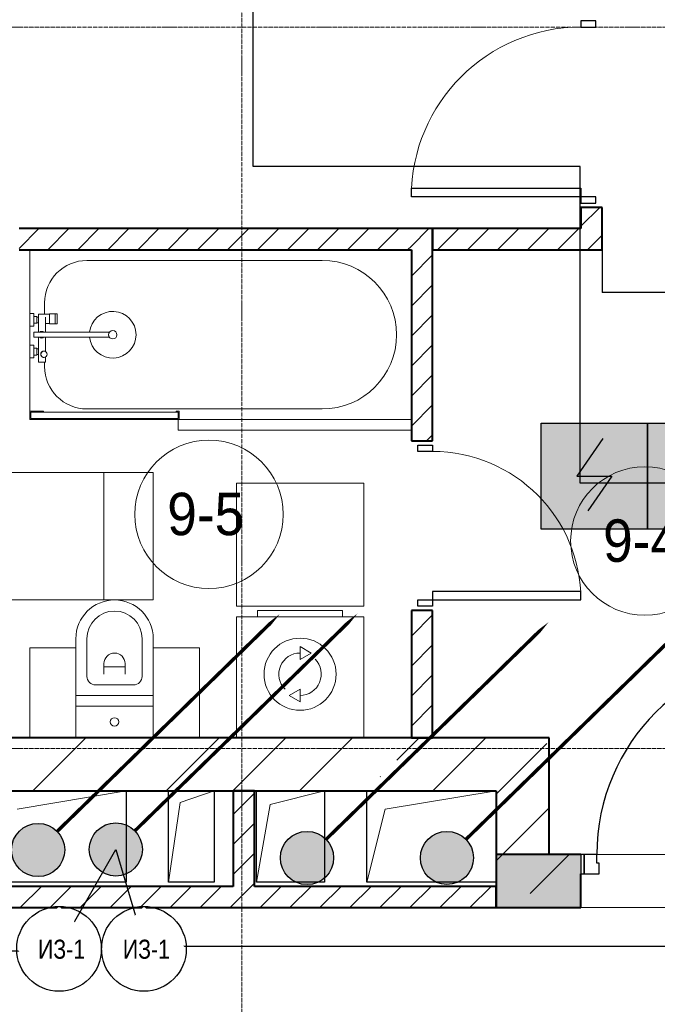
# Model space of a CAD drawing. Header units: millimetres. Extents: x -816133 to 919604, y 87941 to 147341.
# Tile 246 of 256: x 160138 to 163146, y 130627 to 135268. Entities that reach past the tile are written whole.
import ezdxf

# ---------------------------------------------------------------- set-up
doc = ezdxf.new("R2010")
doc.units = ezdxf.units.MM
doc.set_wipeout_variables(frame=1)
doc.linetypes.add('ADSK_Линия сетки', pattern=[25, 20, -2.5, 0, -2.5])
doc.linetypes.add('Линия сетки', pattern=[25, 20, -2.5, 0, -2.5])
for name, color, linetype, lineweight in [('A-000-M_MASS', 7, 'Continuous', 18), ('A-010-A_ROOM', 7, 'Continuous', 20), ('A-200-M_WALL', 7, 'Continuous', 18), ('A-200-M_WALL_EXT', 7, 'Continuous', 18), ('A-200-M_WALL_INT', 7, 'Continuous', 18), ('A-200-M_WALL_PAT', 7, 'Continuous', 40), ('A-325-M_DOOR', 7, 'Continuous', 18), ('A-325-M_DOOR__FRAME', 7, 'Continuous', 30), ('A-325-M_DOOR_OPENING', 7, 'Continuous', 18), ('A-325-M_DOOR_PANEL', 7, 'Continuous', 30), ('A-700-M_FFE', 7, 'Continuous', 18), ('E-610-M_EPS', 7, 'Continuous', 18), ('M-520-M_DRAINAGE_FW', 7, 'Continuous', 18), ('RC-Извещатели_пожарные', 1, 'Continuous', 30), ('Z-030-M_GRID', 7, 'Continuous', 9), ('СОУЭ', 1, 'Continuous', 30), ('СС-011-ПОЖ-СИГНАЛИЗАЦИЯ', 1, 'Continuous', 30), ('УГО АПС и АПЗ$0$СС-011-ПОЖ-СИГНАЛИЗАЦИЯ', 1, 'Continuous', 30)]:
    doc.layers.add(name, color=color, linetype=linetype, lineweight=lineweight)
doc.layers.add('EI_HATCH_GALV', color=7, linetype='Continuous')
doc.styles.add('Arial_2', font='arial.ttf', dxfattribs={"width": 0.9, "height": 400})
doc.styles.add('CP.Text', font='arial.ttf')

# ---------------------------------------------------------------- blocks, each defined once
blk = doc.blocks.new('13эт')
at = {"layer": 'A-200-M_WALL_PAT', "lineweight": 18}
h = blk.add_hatch(color=9, dxfattribs=at)
h.paths.add_polyline_path([(439345.4, 131082.9), (439345.4, 131332.9), (439195.4, 131332.9), (439195.4, 131082.9)])
h.paths.add_polyline_path([(437695.4, 131082.9), (438095.4, 131082.9), (438095.4, 131332.9), (437695.4, 131332.9), (437695.4, 131242.9)])
at = {"layer": 'A-000-M_MASS', "color": 9}
for p, q in [((435436.4, 131546.9), (435950.4, 131632.9)), ((436204.2, 131579.1), (436365.4, 131632.9)), ((436629.4, 131568.9), (436885.4, 131632.9)), ((437171.4, 131546.9), (437695.4, 131632.9)), ((436150.4, 131202.9), (436204.2, 131579.1)), ((436565.4, 131202.9), (436629.4, 131568.9)), ((437085.4, 131202.9), (437171.4, 131546.9))]:
    blk.add_line(p, q, dxfattribs=at)
at = {"layer": 'A-000-M_MASS', "color": 9, "lineweight": 30}
for p, q in [((435950.4, 131632.9), (435950.4, 131202.9)), ((436150.4, 131202.9), (436150.4, 131632.9)), ((436365.4, 131632.9), (436365.4, 131202.9)), ((436565.4, 131202.9), (436565.4, 131632.9)), ((436885.4, 131632.9), (436885.4, 131202.9)), ((437085.4, 131202.9), (437085.4, 131632.9)), ((435950.4, 131202.9), (435350.4, 131202.9)), ((436365.4, 131202.9), (436150.4, 131202.9)), ((436885.4, 131202.9), (436565.4, 131202.9)), ((437695.4, 131202.9), (437085.4, 131202.9))]:
    blk.add_line(p, q, dxfattribs=at)
at = {"layer": 'A-010-A_ROOM', "color": 9}
for centre in [(436340.8, 132936.4), (438396.5, 132810.9)]:
    blk.add_circle(centre, 350, dxfattribs=at)
at = {"layer": 'A-200-M_WALL', "color": 9}
for p, q in [((438195.4, 134232.9), (438196.2, 134232.9)), ((438196.2, 134232.9), (438195.4, 134232.9)), ((438196.2, 134232.9), (438196.2, 133983.3)), ((438196.2, 133983.3), (438196.2, 134232.9)), ((438195.4, 134182.9), (438195.4, 133983.3)), ((438195.4, 133983.3), (438195.4, 134182.9)), ((438195.4, 133982.5), (438195.4, 133983.3)), ((438195.4, 133983.3), (438195.4, 133982.5)), ((438195.4, 133982.5), (439345.4, 133982.5)), ((439345.4, 133982.5), (438195.4, 133982.5)), ((438196.2, 133983.3), (439345.4, 133983.3)), ((439345.4, 133983.3), (438196.2, 133983.3))]:
    blk.add_line(p, q, dxfattribs=at)
at = {"layer": 'A-200-M_WALL', "color": 9, "lineweight": 40}
for p, q in [((438095.4, 131332.9), (437695.4, 131332.9)), ((437695.4, 131332.9), (437695.4, 131082.9)), ((438095.4, 131082.9), (438095.4, 131242.9)), ((437695.4, 131082.9), (438095.4, 131082.9))]:
    blk.add_line(p, q, dxfattribs=at)
at = {"layer": 'A-200-M_WALL_EXT', "color": 9, "lineweight": 40}
for p, q in [((437695.4, 131882.9), (432495.4, 131882.9)), ((437945.4, 131882.9), (437695.4, 131882.9)), ((437945.4, 131332.9), (437945.4, 131882.9)), ((432495.4, 131632.9), (437695.4, 131632.9)), ((437695.4, 131632.9), (437695.4, 131082.9)), ((438095.4, 131332.9), (437945.4, 131332.9)), ((438095.4, 131082.9), (438095.4, 131242.9)), ((437695.4, 131082.9), (437945.4, 131082.9)), ((437945.4, 131082.9), (438095.4, 131082.9))]:
    blk.add_line(p, q, dxfattribs=at)
at = {"layer": 'A-200-M_WALL_INT', "color": 9, "lineweight": 40}
for p, q in [((438195.4, 134382.9), (438095.4, 134382.9)), ((438095.4, 134382.9), (438095.4, 134282.9)), ((438195.4, 134182.9), (438195.4, 134382.9)), ((437295.4, 134282.9), (435445.4, 134282.9)), ((437395.4, 134282.9), (437295.4, 134282.9)), ((437395.4, 133282.9), (437395.4, 134282.9)), ((438095.4, 134282.9), (437395.4, 134282.9)), ((437395.4, 134282.9), (437395.4, 134182.9)), ((435445.4, 134182.9), (437295.4, 134182.9)), ((437295.4, 134182.9), (437295.4, 133282.9)), ((437395.4, 134182.9), (438095.4, 134182.9)), ((438095.4, 134182.9), (438195.4, 134182.9)), ((437295.4, 133282.9), (437395.4, 133282.9)), ((437395.4, 132482.9), (437295.4, 132482.9)), ((437295.4, 132482.9), (437295.4, 131882.9)), ((437395.4, 131882.9), (437395.4, 132482.9)), ((437295.4, 131882.9), (437395.4, 131882.9)), ((436555.4, 131632.9), (436455.4, 131632.9)), ((436455.4, 131632.9), (436455.4, 131182.9)), ((436555.4, 131182.9), (436555.4, 131632.9)), ((436455.4, 131182.9), (435285.4, 131182.9)), ((437695.4, 131182.9), (436555.4, 131182.9)), ((437695.4, 131082.9), (437695.4, 131182.9)), ((432495.4, 131082.9), (437695.4, 131082.9))]:
    blk.add_line(p, q, dxfattribs=at)
at = {"layer": 'A-200-M_WALL_PAT', "color": 9, "linetype": 'Continuous', "lineweight": 9}
for p, q in [((438095.4, 134293.9), (438184.5, 134382.9)), ((435445.4, 134189.5), (435538.9, 134282.9)), ((435580.3, 134182.9), (435680.3, 134282.9)), ((435721.7, 134182.9), (435821.7, 134282.9)), ((435863.1, 134182.9), (435963.1, 134282.9)), ((436004.6, 134182.9), (436104.6, 134282.9)), ((436146, 134182.9), (436246, 134282.9)), ((436287.4, 134182.9), (436387.4, 134282.9)), ((436428.8, 134182.9), (436528.8, 134282.9)), ((436570.3, 134182.9), (436670.3, 134282.9)), ((436711.7, 134182.9), (436811.7, 134282.9)), ((436853.1, 134182.9), (436953.1, 134282.9)), ((436994.5, 134182.9), (437094.5, 134282.9)), ((437135.9, 134182.9), (437235.9, 134282.9)), ((437295.4, 134201), (437377.4, 134282.9)), ((437418.8, 134182.9), (437518.8, 134282.9)), ((437560.2, 134182.9), (437660.2, 134282.9)), ((437701.6, 134182.9), (437801.6, 134282.9)), ((437843, 134182.9), (437943, 134282.9)), ((437984.5, 134182.9), (438084.5, 134282.9)), ((438125.9, 134182.9), (438195.4, 134252.5)), ((437277.4, 134182.9), (437295.4, 134201)), ((437295.4, 134059.6), (437395.4, 134159.6)), ((437295.4, 133918.1), (437395.4, 134018.1)), ((437295.4, 133776.7), (437395.4, 133876.7)), ((437295.4, 133635.3), (437395.4, 133735.3)), ((437295.4, 133493.9), (437395.4, 133593.9)), ((437295.4, 133352.5), (437395.4, 133452.5)), ((437367.3, 133282.9), (437395.4, 133311)), ((437295.4, 132362.5), (437395.4, 132462.5)), ((437295.4, 132221.1), (437395.4, 132321.1)), ((437295.4, 132079.7), (437395.4, 132179.7)), ((437295.4, 131938.2), (437395.4, 132038.2)), ((435510.1, 131632.9), (435760.1, 131882.9)), ((436047.8, 131856.3), (436074.4, 131882.9)), ((436138.7, 131632.9), (436388.7, 131882.9)), ((436453.1, 131632.9), (436703.1, 131882.9)), ((436767.4, 131632.9), (437017.4, 131882.9)), ((437226.5, 131777.7), (437331.7, 131882.9)), ((437381.5, 131882.9), (437395.4, 131896.8)), ((437396, 131632.9), (437646, 131882.9)), ((437695.4, 131618), (437933.7, 131856.3)), ((435969.2, 131777.7), (435971.6, 131780.1)), ((435824.4, 131632.9), (435890.7, 131699.2)), ((437147.9, 131699.2), (437150.3, 131701.5)), ((436455.4, 131522.5), (436555.4, 131622.5)), ((437695.4, 131303.7), (437945.4, 131553.7)), ((436455.4, 131381.1), (436555.4, 131481.1)), ((436455.4, 131239.7), (436555.4, 131339.7)), ((437945.4, 131239.4), (438038.9, 131332.9)), ((437855.1, 131149.1), (437945.4, 131239.4)), ((435450.2, 131082.9), (435550.2, 131182.9)), ((435591.6, 131082.9), (435691.6, 131182.9)), ((435733, 131082.9), (435833, 131182.9)), ((435874.4, 131082.9), (435974.4, 131182.9)), ((436015.8, 131082.9), (436115.8, 131182.9)), ((436157.3, 131082.9), (436257.3, 131182.9)), ((436298.7, 131082.9), (436398.7, 131182.9)), ((436440.1, 131082.9), (436540.1, 131182.9)), ((436540.1, 131182.9), (436555.4, 131198.2)), ((436581.5, 131082.9), (436681.5, 131182.9)), ((436722.9, 131082.9), (436822.9, 131182.9)), ((436864.4, 131082.9), (436964.4, 131182.9)), ((437005.8, 131082.9), (437105.8, 131182.9)), ((437147.2, 131082.9), (437247.2, 131182.9)), ((437288.6, 131082.9), (437388.6, 131182.9)), ((437430.1, 131082.9), (437530.1, 131182.9)), ((437571.5, 131082.9), (437671.5, 131182.9))]:
    blk.add_line(p, q, dxfattribs=at)
at = {"layer": 'A-325-M_DOOR', "color": 9, "lineweight": 30}
for p, q in [((438165.4, 135262.9), (438095.4, 135262.9)), ((438095.4, 135262.9), (438095.4, 135232.9)), ((438165.4, 135232.9), (438165.4, 135262.9)), ((438095.4, 135232.9), (438165.4, 135232.9)), ((437295.4, 134432.9), (437295.4, 134472.9)), ((437295.4, 134472.9), (438095.4, 134472.9)), ((438095.4, 134472.9), (438095.4, 134432.9)), ((438095.4, 134432.9), (437295.4, 134432.9)), ((438095.4, 134432.9), (437295.4, 134432.9)), ((438165.4, 134432.9), (438095.4, 134432.9)), ((438095.4, 134432.9), (438095.4, 134402.9)), ((438165.4, 134402.9), (438165.4, 134432.9)), ((438095.4, 134402.9), (438165.4, 134402.9)), ((437325.4, 133262.9), (437395.4, 133262.9)), ((437325.4, 133232.9), (437325.4, 133262.9)), ((437395.4, 133232.9), (437325.4, 133232.9)), ((437395.4, 133262.9), (437395.4, 133232.9)), ((438095.4, 132572.9), (437395.4, 132572.9)), ((437395.4, 132572.9), (437395.4, 132532.9)), ((438095.4, 132532.9), (438095.4, 132572.9)), ((437325.4, 132532.9), (437395.4, 132532.9)), ((437325.4, 132502.9), (437325.4, 132532.9)), ((437395.4, 132532.9), (438095.4, 132532.9)), ((437395.4, 132532.9), (438095.4, 132532.9)), ((437395.4, 132532.9), (437395.4, 132502.9)), ((437395.4, 132502.9), (437325.4, 132502.9)), ((438110.4, 131332.9), (438095.4, 131332.9)), ((438095.4, 131332.9), (438095.4, 131242.9)), ((438110.4, 131242.9), (438110.4, 131332.9)), ((438095.4, 131242.9), (438110.4, 131242.9))]:
    blk.add_line(p, q, dxfattribs=at)
at = {"layer": 'A-325-M_DOOR', "color": 9, "lineweight": 9}
for centre, radius, start, end in [((438095.4, 134432.9), 800, 90, 180), ((437395.4, 132532.9), 700, 0, 90)]:
    blk.add_arc(centre, radius, start, end, dxfattribs=at)
at = {"layer": 'A-325-M_DOOR__FRAME', "color": 9}
for p, q in [((438170.4, 131332.9), (438110.4, 131332.9)), ((438110.4, 131332.9), (438110.4, 131242.9)), ((438170.4, 131292.9), (438170.4, 131332.9)), ((438180.4, 131292.9), (438170.4, 131292.9)), ((438180.4, 131242.9), (438180.4, 131292.9)), ((438110.4, 131242.9), (438180.4, 131242.9))]:
    blk.add_line(p, q, dxfattribs=at)
at = {"layer": 'A-325-M_DOOR_OPENING', "color": 9}
for p, q in [((439195.4, 131332.9), (438095.4, 131332.9)), ((439195.4, 131082.9), (438095.4, 131082.9))]:
    blk.add_line(p, q, dxfattribs=at)
at = {"layer": 'A-325-M_DOOR_PANEL', "color": 9}
blk.add_arc((439120.4, 131332.9), 950, 90, 180, dxfattribs=at)
at = {"layer": 'A-700-M_FFE', "color": 9, "lineweight": 9}
for p, q in [((436195.4, 133382.8), (436195.4, 133332.9)), ((437295.4, 133382.9), (436200.3, 133382.9)), ((436195.4, 133332.9), (437295.4, 133332.9)), ((435845.4, 133132.9), (435395.4, 133132.9)), ((436077.9, 133132.9), (435845.4, 133132.9)), ((435845.4, 132532.9), (435845.4, 133132.9)), ((436077.9, 132532.9), (436077.9, 133132.9)), ((437070.4, 133082.9), (436470.4, 133082.9)), ((436470.4, 133082.9), (436470.4, 132502.9)), ((437070.4, 132502.9), (437070.4, 133082.9)), ((435395.4, 132532.9), (435845.4, 132532.9)), ((435845.4, 132532.9), (436077.9, 132532.9)), ((436470.4, 132502.9), (437070.4, 132502.9)), ((435712.9, 132307.9), (435495.4, 132307.9)), ((435495.4, 132307.9), (435495.4, 131882.9)), ((436295.4, 132307.9), (436077.9, 132307.9)), ((436295.4, 131882.9), (436295.4, 132307.9))]:
    blk.add_line(p, q, dxfattribs=at)
at = {"layer": 'E-610-M_EPS', "color": 9}
for p, q in [((436570.4, 132482.9), (436970.4, 132482.9)), ((436570.4, 132452.9), (436570.4, 132482.9)), ((436970.4, 132482.9), (436970.4, 132452.9)), ((436470.4, 132452.9), (437070.4, 132452.9)), ((436470.4, 131882.9), (436470.4, 132452.9)), ((437070.4, 132452.9), (437070.4, 131882.9)), ((436770.4, 132312.9), (436822.4, 132282.9)), ((436770.4, 132252.9), (436770.4, 132312.9)), ((436822.4, 132282.9), (436770.4, 132252.9)), ((436718.4, 132082.9), (436770.4, 132112.9)), ((436770.4, 132112.9), (436770.4, 132052.9)), ((436770.4, 132052.9), (436718.4, 132082.9))]:
    blk.add_line(p, q, dxfattribs=at)
for radius, start, end in [(170, 0, 180), (100, 90, 225), (100, 270, 45), (170, 180, 0)]:
    blk.add_arc((436770.4, 132182.9), radius, start, end, dxfattribs=at)
at = {"layer": 'M-520-M_DRAINAGE_FW', "color": 9}
for p, q in [((435495.4, 133882.7), (435495.4, 134182.9)), ((436875.4, 134132.9), (435765.4, 134132.9)), ((435565.4, 133932.9), (435565.4, 133879.2)), ((435495.4, 133882.7), (435515.4, 133882.7)), ((435495.4, 133822.9), (435495.4, 133882.7)), ((435515.4, 133882.7), (435515.4, 133822.9)), ((435515.4, 133868.9), (435529.4, 133868.9)), ((435515.4, 133836.9), (435515.4, 133868.9)), ((435529.4, 133868.9), (435529.4, 133836.9)), ((435537.4, 133879.2), (435587.9, 133879.2)), ((435537.4, 133866.2), (435537.4, 133879.2)), ((435587.9, 133881), (435615.5, 133881)), ((435587.9, 133834), (435587.9, 133881)), ((435587.9, 133879.2), (435587.9, 133836.3)), ((435615.5, 133881), (435615.5, 133834)), ((435615.5, 133881), (435624.5, 133881)), ((435615.5, 133834), (435615.5, 133881)), ((435624.5, 133881), (435624.5, 133834)), ((435495.4, 133732.9), (435495.4, 133822.9)), ((435515.4, 133822.9), (435495.4, 133822.9)), ((435529.4, 133836.9), (435515.4, 133836.9)), ((435529.4, 133866.2), (435537.4, 133866.2)), ((435529.4, 133839.3), (435529.4, 133866.2)), ((435537.4, 133839.3), (435529.4, 133839.3)), ((435537.4, 133794.3), (435537.4, 133866.2)), ((435537.4, 133866.2), (435537.4, 133839.3)), ((435569.1, 133866.2), (435569.1, 133794.3)), ((435587.9, 133836.3), (435569.1, 133836.3)), ((435615.5, 133834), (435587.9, 133834)), ((435624.5, 133834), (435615.5, 133834)), ((435515.4, 133794.3), (435870.5, 133794.3)), ((435515.4, 133771.6), (435515.4, 133794.3)), ((435495.4, 133732.9), (435515.4, 133732.9)), ((435495.4, 133673.2), (435495.4, 133732.9)), ((435870.5, 133771.6), (435515.4, 133771.6)), ((435515.4, 133732.9), (435515.4, 133673.2)), ((435537.4, 133653.8), (435537.4, 133771.6)), ((435569.1, 133771.6), (435569.1, 133704.3)), ((435515.4, 133718.9), (435529.4, 133718.9)), ((435515.4, 133686.9), (435515.4, 133718.9)), ((435529.4, 133686.9), (435515.4, 133686.9)), ((435529.4, 133718.9), (435529.4, 133686.9)), ((435529.4, 133716.5), (435537.4, 133716.5)), ((435529.4, 133689.6), (435529.4, 133716.5)), ((435537.4, 133689.6), (435529.4, 133689.6)), ((435537.4, 133716.5), (435537.4, 133689.6)), ((435495.4, 133422.9), (435495.4, 133673.2)), ((435515.4, 133673.2), (435495.4, 133673.2)), ((435569.1, 133653.8), (435537.4, 133653.8)), ((435565.4, 133653.8), (435565.4, 133632.9)), ((435569.1, 133677.3), (435569.1, 133653.8)), ((435495.4, 133422.9), (435495.4, 133382.9)), ((435560.4, 133422.9), (435495.4, 133422.9)), ((435500.4, 133387.8), (435500.4, 133417.9)), ((435500.4, 133417.9), (435560.4, 133417.9)), ((436195.4, 133417.9), (435500.4, 133417.9)), ((435500.4, 133417.9), (435500.4, 133387.8)), ((435560.4, 133417.9), (435560.4, 133422.9)), ((435765.4, 133432.9), (436875.4, 133432.9)), ((436200.4, 133422.9), (436185.4, 133422.9)), ((436185.4, 133422.9), (436185.4, 133417.9)), ((436185.4, 133417.9), (436195.4, 133417.9)), ((436195.4, 133417.9), (436195.4, 133387.8)), ((436195.4, 133387.8), (436195.4, 133417.9)), ((436200.4, 133382.8), (436200.4, 133422.9)), ((435495.4, 133382.9), (435510.4, 133382.9)), ((435510.4, 133387.8), (435500.4, 133387.8)), ((435500.4, 133387.8), (436195.4, 133387.8)), ((435510.4, 133382.9), (435510.4, 133387.8)), ((436185.4, 133382.9), (435510.4, 133382.9)), ((436195.4, 133387.8), (436185.4, 133387.8)), ((436185.4, 133387.8), (436185.4, 133382.8)), ((436185.4, 133382.8), (436200.4, 133382.8)), ((435712.9, 132082.9), (435712.9, 132350.4)), ((435765.4, 132350.4), (435765.4, 132172.9)), ((436025.4, 132172.9), (436025.4, 132350.4)), ((436077.9, 132350.4), (436077.9, 132082.9)), ((435845.4, 132232.9), (435845.4, 132182.9)), ((435845.4, 132217.9), (435945.4, 132217.9)), ((435945.4, 132182.9), (435945.4, 132232.9)), ((435805.4, 132132.9), (435985.4, 132132.9)), ((436077.9, 132082.9), (435712.9, 132082.9)), ((435712.9, 132032.9), (435712.9, 132082.9)), ((435712.9, 132082.9), (436077.9, 132082.9)), ((436077.9, 132082.9), (436077.9, 132032.9)), ((435712.9, 132032.9), (436077.9, 132032.9)), ((435712.9, 131882.9), (435712.9, 132032.9)), ((436077.9, 132032.9), (435712.9, 132032.9)), ((436077.9, 132032.9), (436077.9, 131882.9))]:
    blk.add_line(p, q, dxfattribs=at)
for centre, radius, start, end in [((435765.4, 133932.9), 200, 90, 180), ((436875.4, 133782.9), 350, 270, 90), ((435886.9, 133782.9), 110, 185.916, 174.084), ((435551.5, 133782.9), 15.5, 47.0093, 132.9907), ((435886.9, 133782.9), 20, 90, 270), ((435886.9, 133782.9), 20, 145.4667, 214.5333), ((435886.9, 133782.9), 20, 270, 90), ((435551.5, 133782.9), 15.5, 227.0093, 312.9907), ((435562.6, 133690.8), 15, 64.0483, 295.9517), ((435562.6, 133690.8), 15, 90, 270), ((435562.6, 133690.8), 15, 270, 90), ((435765.4, 133632.9), 200, 180, 270), ((435895.4, 132350.4), 182.5, 0, 180), ((435895.4, 132350.4), 130, 0, 180), ((435895.4, 132232.9), 50, 0, 180), ((435805.4, 132172.9), 40, 180, 270), ((435985.4, 132172.9), 40, 270, 0), ((435895.4, 131957.9), 20, 0, 180), ((435895.4, 131957.9), 20, 180, 0)]:
    blk.add_arc(centre, radius, start, end, dxfattribs=at)
at = {"layer": 'Z-030-M_GRID', "color": 9, "linetype": 'Линия сетки'}
blk.add_line((436495.4, 117558.7), (436495.4, 138582.9), dxfattribs=at)
at = {"layer": 'Z-030-M_GRID', "color": 9, "linetype": 'ADSK_Линия сетки'}
for p, q in [((443695.4, 135232.9), (399384.3, 135232.9)), ((443695.4, 131832.9), (399384.3, 131832.9))]:
    blk.add_line(p, q, dxfattribs=at)
at = {"layer": 'A-010-A_ROOM', "color": 9, "style": 'Arial_2', "width": 0.9}
for s, p in [('9-5', (436143.8, 132838.2)), ('9-4', (438199.6, 132712.7))]:
    blk.add_text(s, height=200, dxfattribs=at).set_placement(p)
blk = doc.blocks.new('*U1156')
at = {"ltscale": 100}
h = blk.add_hatch(color=256, dxfattribs=at)
h.dxf.hatch_style = 1
h.paths.add_polyline_path([(-34.8, 0, 1), (34.8, 0, 1)])
at = {"lineweight": 30}
blk.add_lwpolyline([(312.8, 312.8, 0, 45, 0), (185.6, 185.6, 4.5, 4.5, 0), (24.6, 24.6, 4.5, 4.5, 0)], format="xyseb", dxfattribs=at)
blk.add_circle((0, 0), 34.8, dxfattribs=at)
blk = doc.blocks.new('ИП 212-64 прот.R3')
at = {"layer": 'EI_HATCH_GALV', "lineweight": 30, "true_color": 0xffffff}
h = blk.add_hatch(color=7, dxfattribs=at)
h.dxf.hatch_style = 1
h.paths.add_polyline_path([(-2.5, 2.5), (2.5, 2.5), (2.5, -2.5), (-2.5, -2.5)])
at = {"color": 1, "linetype": 'ByBlock', "lineweight": -2}
for p, q in [((0.397, 1.766), (-0.83, 0)), ((-0.83, 0), (0.829, 0)), ((0.829, 0), (-0.306, -1.637))]:
    blk.add_line(p, q, dxfattribs=at)
at = {"color": 1, "linetype": 'ByBlock', "lineweight": -2, "ltscale": 0.1}
blk.add_lwpolyline([(-2.5, 2.5), (2.5, 2.5), (2.5, -2.5), (-2.5, -2.5)], close=True, dxfattribs=at)
blk = doc.blocks.new('ИЗ-1')
blk.add_wipeout([(469978.6, -66892.6), (470178.6, -67092.6), (470378.6, -66892.6), (470178.6, -66692.6)])
blk.add_circle((470178.6, -66892.6), 200)
at = {"layer": 'УГО АПС и АПЗ$0$СС-011-ПОЖ-СИГНАЛИЗАЦИЯ', "color": 1, "style": 'CP.Text', "width": 0.8}
blk.add_text('ИЗ-1', height=90, dxfattribs=at).set_placement((470079, -66939.2))

msp = doc.modelspace()

# ---------------------------------------------------------------- linework, layer by layer
at = {"layer": 'СС-011-ПОЖ-СИГНАЛИЗАЦИЯ', "ltscale": 100}
msp.add_lwpolyline([(163543.6, 131064.5), (163543.6, 133083.4), (162781.7, 133083.4), (162781.7, 134575.2), (161239.8, 134575.2), (161239.8, 137262.9), (165524.2, 137262.9), (165524.2, 134297.2), (166618.4, 134297.2)], dxfattribs=at)
at = {"layer": 'СС-011-ПОЖ-СИГНАЛИЗАЦИЯ'}
for points in [[(145616.8, 130892.5), (149162.8, 130892.5), (149162.8, 131474), (149678.5, 131474), (149678.5, 130892.6), (154931.2, 130892.6), (154931.2, 130364.4), (156116.8, 130364.4), (156116.8, 130879.2), (160318.8, 130879.2), (160591.9, 131357.3)], [(160591.9, 131357.3), (160727.5, 130901.4), (163956.3, 130901.4)]]:
    msp.add_lwpolyline(points, dxfattribs=at)

# ---------------------------------------------------------------- block references
at = {"xscale": 3.600000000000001, "yscale": 3.600000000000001, "zscale": 3.600000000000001, "rotation": 359.2880171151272}
for p in [(160225.3, 131354.7), (160591.9, 131357.3), (161493.5, 131317), (162153.6, 131317.2)]:
    msp.add_blockref('*U1156', p, dxfattribs=at)
at = {"layer": 'СОУЭ', "color": 6, "xscale": 100, "yscale": 100, "zscale": 100}
for p in [(162848.6, 133116.7), (163348.6, 133116.7)]:
    msp.add_blockref('ИП 212-64 прот.R3', p, dxfattribs=at)
at = {"layer": 'СС-011-ПОЖ-СИГНАЛИЗАЦИЯ', "color": 9, "lineweight": 30}
msp.add_blockref('13эт', (-275309.7, 0), dxfattribs=at)

# ---------------------------------------------------------------- next in the draw order: block references
at = {"layer": 'RC-Извещатели_пожарные', "lineweight": 30}
msp.add_blockref('ИЗ-1', (-309854.3, 197781.2), dxfattribs=at)

# ---------------------------------------------------------------- next in the draw order: block references
msp.add_blockref('ИЗ-1', (-309454.3, 197781.2), dxfattribs=at)

doc.saveas('drawing.dxf')
